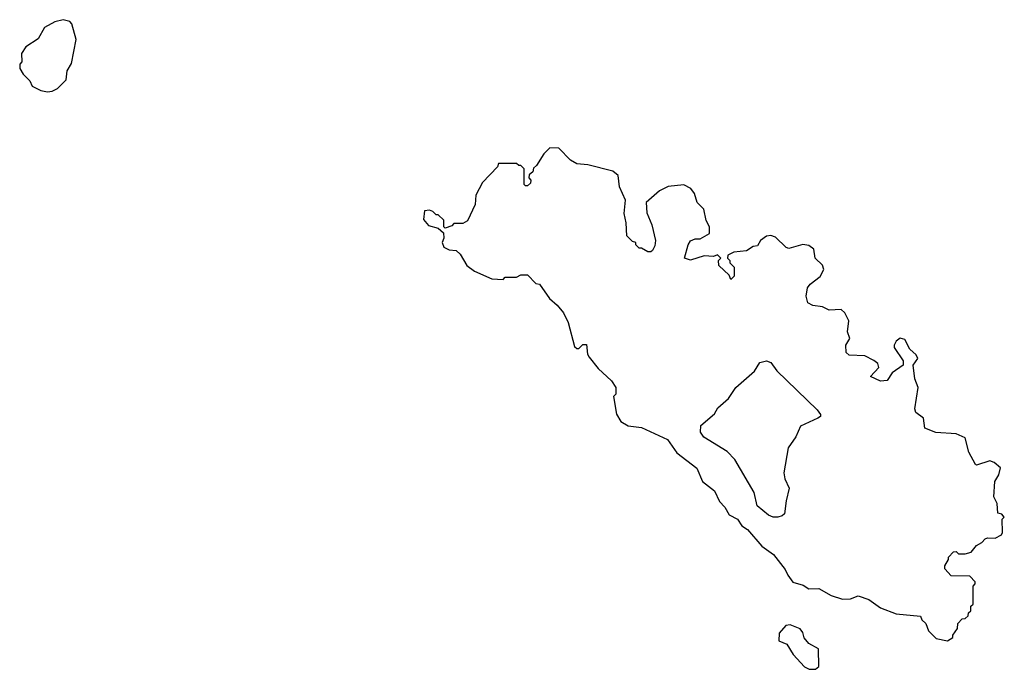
# Model space of a CAD drawing. Extents: x 2029826 to 2248070, y 228728 to 402406.
# Tile 244 of 256: x 2137420 to 2141830, y 389862 to 392774. Entities that reach past the tile are written whole.
import ezdxf

# ---------------------------------------------------------------- set-up
doc = ezdxf.new("R2010")
doc.units = 0

msp = doc.modelspace()

# ---------------------------------------------------------------- linework, layer by layer
at = {"layer": '0CON10XD'}
for points in [[(2137545, 392450), (2137565, 392453.3), (2137590, 392465), (2137627.5, 392505), (2137632.5, 392545), (2137651.7, 392578.3), (2137672.5, 392685), (2137653.3, 392755), (2137645, 392766), (2137615, 392774), (2137577.5, 392765), (2137531.3, 392738.7), (2137502.1, 392687.9), (2137447.7, 392652.3), (2137428.3, 392621.7), (2137430, 392585), (2137420, 392575), (2137420, 392555), (2137435, 392530), (2137465, 392500), (2137476.1, 392476.1), (2137515, 392456), (2137545, 392450)], [(2141575, 389990), (2141600, 390005), (2141600, 390015), (2141620, 390045), (2141621.7, 390068.3), (2141641.7, 390088.3), (2141655, 390090), (2141668.3, 390101.7), (2141670, 390115), (2141680, 390125), (2141680, 390145), (2141690, 390155), (2141690, 390235), (2141700, 390245), (2141700, 390255), (2141675, 390280), (2141591.7, 390281.7), (2141563, 390313), (2141563, 390327), (2141580, 390355), (2141580, 390365), (2141601.7, 390388.3), (2141615, 390390), (2141625, 390380), (2141655, 390380), (2141682.3, 390387.7), (2141705, 390417.5), (2141729.3, 390430.7), (2141745, 390447.5), (2141755, 390452.5), (2141789.3, 390450.7), (2141817.5, 390465), (2141822.5, 390475), (2141820, 390535), (2141830, 390545), (2141818.3, 390558.3), (2141801.7, 390561.7), (2141797.5, 390605), (2141782.5, 390635), (2141787.5, 390705), (2141805.9, 390734.1), (2141813.3, 390765), (2141785, 390790), (2141765, 390796.7), (2141705, 390777.5), (2141700.7, 390780.7), (2141671.2, 390835), (2141655, 390900), (2141615, 390917.5), (2141523.6, 390923.6), (2141473.8, 390943.8), (2141467.5, 390987.5), (2141434.1, 391014.1), (2141429.3, 391029.3), (2141444, 391125), (2141429.2, 391165), (2141422.5, 391225), (2141443.3, 391255), (2141435, 391272.5), (2141406.8, 391296.8), (2141385, 391340), (2141363, 391347), (2141345, 391332.5), (2141336.7, 391315), (2141336.7, 391305), (2141377.5, 391245), (2141377.5, 391225), (2141328.3, 391191.7), (2141305, 391157.5), (2141275, 391153.3), (2141230, 391175), (2141267.5, 391215), (2141263, 391233), (2141246, 391246), (2141205, 391267.5), (2141135, 391270), (2141121.7, 391281.7), (2141120, 391315), (2141137.5, 391345), (2141127.5, 391375), (2141133.3, 391425), (2141115, 391460), (2141100, 391475), (2141045, 391472.5), (2141015, 391487.5), (2140973, 391493), (2140950, 391505), (2140942.5, 391535), (2140948.3, 391571.7), (2140960.7, 391589.3), (2141005, 391622.5), (2141022, 391655), (2141015, 391673.8), (2140983.3, 391705), (2140976.7, 391745), (2140955, 391762.5), (2140927, 391767), (2140865, 391748.8), (2140852.5, 391752.5), (2140805, 391800), (2140785, 391806.7), (2140765, 391803.3), (2140737.5, 391785), (2140725, 391760), (2140705, 391757.5), (2140675, 391737.5), (2140618.3, 391731.7), (2140591.7, 391718.3), (2140590, 391705), (2140600, 391695), (2140600, 391685), (2140620, 391665), (2140620, 391625), (2140605, 391610), (2140598.3, 391628.3), (2140551.7, 391671.7), (2140550, 391695), (2140560, 391705), (2140545, 391720), (2140527.5, 391712.5), (2140485, 391716.2), (2140425, 391696.2), (2140397.5, 391705), (2140413.6, 391765), (2140425, 391782.5), (2140445, 391791.2), (2140467.7, 391792.3), (2140510, 391815), (2140510, 391845), (2140494.2, 391874.2), (2140484, 391925), (2140453.8, 391955), (2140442.5, 391995), (2140426.7, 392016.7), (2140395, 392034), (2140325, 392026.9), (2140285, 392007.5), (2140226, 391955), (2140228.8, 391908.8), (2140252, 391855), (2140268, 391785), (2140265, 391760), (2140255, 391740), (2140247, 391733), (2140233, 391733), (2140205, 391750), (2140195, 391750), (2140180, 391765), (2140180, 391775), (2140165, 391780), (2140140, 391805), (2140137, 391863), (2140126.7, 391905), (2140133.3, 391965), (2140106.7, 392025), (2140100, 392075), (2140076.7, 392095), (2139965, 392123.5), (2139915, 392128.6), (2139886.7, 392145), (2139835, 392197.5), (2139795, 392200), (2139767, 392173), (2139735, 392120), (2139721.7, 392108.3), (2139718.3, 392091.7), (2139701.7, 392078.3), (2139700, 392065), (2139710, 392055), (2139708.3, 392041.7), (2139695, 392030), (2139685, 392030), (2139680, 392035), (2139680, 392105), (2139665, 392120), (2139655, 392120), (2139645, 392130), (2139565, 392130), (2139560, 392115), (2139492.5, 392045), (2139463, 391987), (2139460, 391945), (2139425, 391872.5), (2139405, 391860), (2139365, 391860), (2139355, 391850), (2139325, 391840), (2139320, 391845), (2139320, 391875), (2139295, 391900), (2139285, 391900), (2139270, 391915), (2139255, 391920), (2139233, 391917), (2139228.3, 391878.3), (2139251.7, 391851.7), (2139295, 391840), (2139318.3, 391818.3), (2139320, 391795), (2139312.5, 391775), (2139320, 391755), (2139343, 391743), (2139375, 391740), (2139393, 391723), (2139422.3, 391672.3), (2139456.4, 391646.4), (2139535, 391612.5), (2139585, 391610), (2139595, 391620), (2139645, 391620), (2139665, 391630), (2139695, 391630), (2139731.7, 391591.7), (2139748.3, 391588.3), (2139792.5, 391525), (2139827.5, 391495), (2139855, 391460), (2139876.4, 391416.4), (2139905, 391310), (2139915, 391300), (2139925, 391300), (2139941.7, 391318.3), (2139958.3, 391318.3), (2139963.3, 391275), (2139971.2, 391261.2), (2140010.3, 391210.3), (2140070, 391155), (2140090, 391125), (2140090, 391095), (2140080, 391085), (2140093.6, 391006.4), (2140113, 390973), (2140145, 390954), (2140205, 390945.8), (2140321.9, 390891.9), (2140362.8, 390832.8), (2140453.4, 390763.4), (2140478.8, 390705), (2140531.7, 390661.7), (2140554.2, 390615), (2140578.9, 390588.9), (2140597.1, 390555), (2140634.3, 390535), (2140654, 390505), (2140679.4, 390489.4), (2140744.3, 390415), (2140796.7, 390376.7), (2140849.2, 390309.2), (2140860.5, 390285), (2140882.9, 390252.9), (2140929.5, 390239.5), (2140955, 390222.5), (2141000, 390225), (2141055, 390193.3), (2141105, 390177.5), (2141141.7, 390178.3), (2141175, 390192.5), (2141223.3, 390175), (2141275, 390138), (2141345, 390111.2), (2141455, 390100), (2141460, 390085), (2141478.3, 390068.3), (2141490, 390035), (2141525, 390000), (2141575, 389990)], [(2140815, 390543.8), (2140795, 390543.8), (2140773.9, 390553.9), (2140723.3, 390595), (2140710, 390655), (2140623.6, 390803.6), (2140588.3, 390838.3), (2140483.6, 390903.6), (2140470, 390925), (2140471.2, 390955), (2140532, 391008), (2140547.5, 391035), (2140595, 391076.2), (2140627.5, 391125), (2140711.7, 391198.3), (2140735, 391238), (2140764.5, 391245.5), (2140785, 391238), (2140810.7, 391200.7), (2140992.5, 391025), (2141006, 391005), (2141006, 390995), (2140995, 390988), (2140917.3, 390952.7), (2140896, 390905), (2140861.9, 390855), (2140842.7, 390742.7), (2140846.6, 390716.6), (2140866.4, 390675), (2140852.9, 390617.1), (2140845, 390560), (2140835, 390550), (2140815, 390543.8)], [(2140985, 389862.5), (2141000, 389875), (2140997.5, 389955), (2140955, 389977.5), (2140933.9, 390003.9), (2140927.7, 390027.7), (2140915, 390043.3), (2140871.2, 390061.2), (2140851.1, 390058.9), (2140821.5, 390025), (2140820, 389990), (2140855.8, 389975.8), (2140885, 389929.2), (2140935, 389874.2), (2140956.7, 389863.3), (2140985, 389862.5)]]:
    msp.add_lwpolyline(points, dxfattribs=at)

doc.saveas('drawing.dxf')
